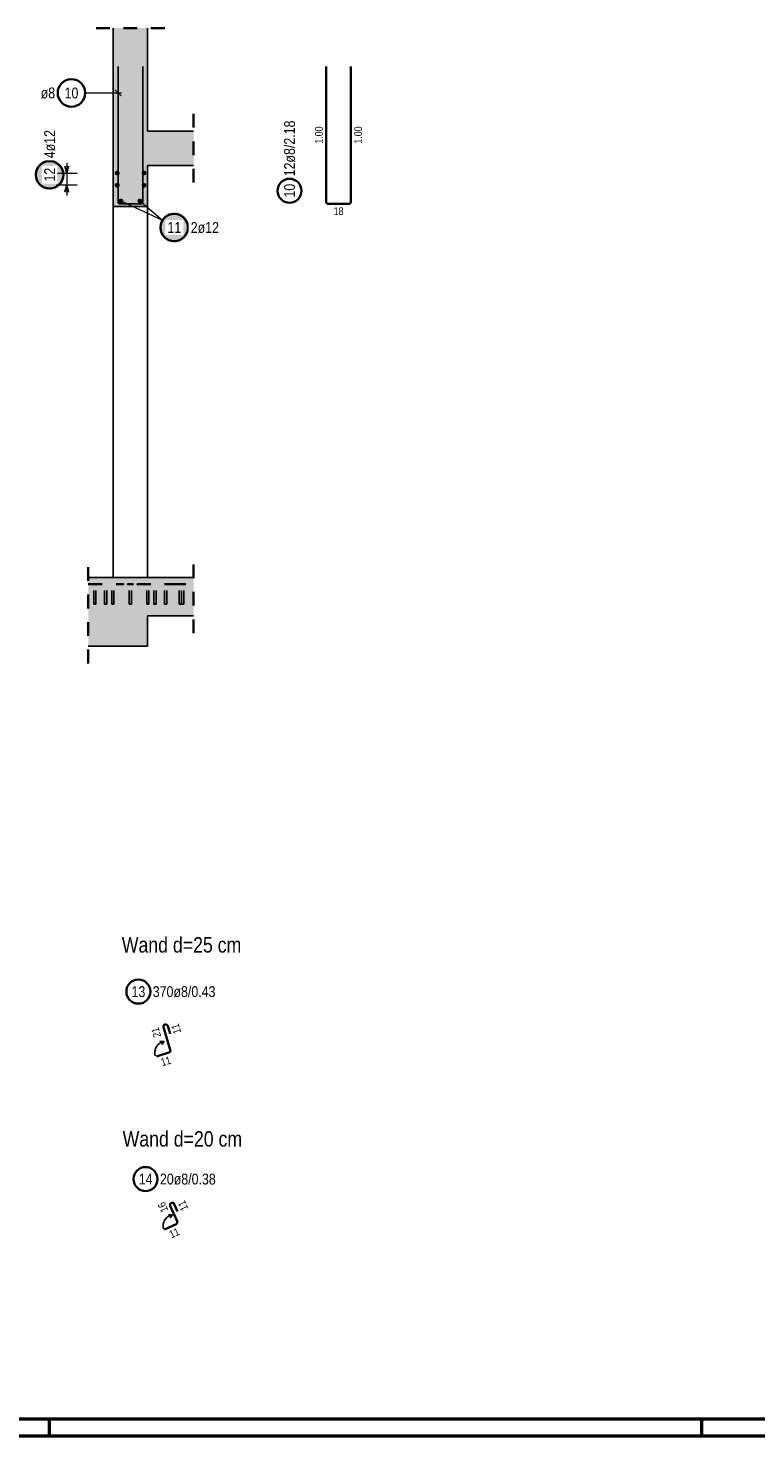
# Model space of a CAD drawing. Header units: millimetres. Extents: x 0 to 44.7, y 0 to 21.
# Tile 17 of 19: x 34.1 to 39.4, y 0 to 10.2. Entities that reach past the tile are written whole.
import ezdxf

# ---------------------------------------------------------------- set-up
doc = ezdxf.new("R2010")
doc.units = ezdxf.units.MM
doc.linetypes.add('HIDDEN', pattern=[0.375, 0.25, -0.125])
doc.layers.add('Grundebene', color=7, linetype='Continuous', lineweight=20)
doc.styles.add('Arial Narrow', font='ARIALN.TTF')

msp = doc.modelspace()

# ---------------------------------------------------------------- hatches: boundary and pattern name
at = {"lineweight": 25, "true_color": 0xffffff}
msp.add_hatch(color=7, dxfattribs=at).paths.add_polyline_path([(34.36, 9.180673), (34.359933, 9.184512), (34.359732, 9.188346), (34.359397, 9.192171), (34.358929, 9.195982), (34.358329, 9.199775), (34.357596, 9.203543), (34.356733, 9.207285), (34.355739, 9.210993), (34.354616, 9.214665), (34.353366, 9.218295), (34.35199, 9.22188), (34.35049, 9.225414), (34.348867, 9.228894), (34.347124, 9.232315), (34.345263, 9.235673), (34.343285, 9.238964), (34.341194, 9.242184), (34.338992, 9.24533), (34.336681, 9.248396), (34.334265, 9.25138), (34.331746, 9.254278), (34.329127, 9.257086), (34.326412, 9.259801), (34.323604, 9.262419), (34.320707, 9.264938), (34.317723, 9.267354), (34.314656, 9.269665), (34.311511, 9.271867), (34.308291, 9.273959), (34.305, 9.275936), (34.301642, 9.277797), (34.298221, 9.279541), (34.294741, 9.281163), (34.291207, 9.282663), (34.287622, 9.284039), (34.283992, 9.285289), (34.28032, 9.286412), (34.276611, 9.287406), (34.27287, 9.288269), (34.269101, 9.289002), (34.265309, 9.289603), (34.261498, 9.290071), (34.257673, 9.290405), (34.253839, 9.290606), (34.25, 9.290673), (34.246161, 9.290606), (34.242327, 9.290405), (34.238502, 9.290071), (34.234691, 9.289603), (34.230899, 9.289002), (34.22713, 9.288269), (34.223389, 9.287406), (34.21968, 9.286412), (34.216008, 9.285289), (34.212378, 9.284039), (34.208793, 9.282663), (34.205259, 9.281163), (34.201779, 9.279541), (34.198358, 9.277797), (34.195, 9.275936), (34.191709, 9.273959), (34.188489, 9.271867), (34.185344, 9.269665), (34.182277, 9.267354), (34.179293, 9.264938), (34.176396, 9.262419), (34.173588, 9.259801), (34.170873, 9.257086), (34.168254, 9.254278), (34.165735, 9.25138), (34.163319, 9.248396), (34.161008, 9.24533), (34.158806, 9.242184), (34.156715, 9.238964), (34.154737, 9.235673), (34.152876, 9.232315), (34.151133, 9.228894), (34.14951, 9.225414), (34.14801, 9.22188), (34.146634, 9.218295), (34.145384, 9.214665), (34.144261, 9.210993), (34.143267, 9.207285), (34.142404, 9.203543), (34.141671, 9.199775), (34.141071, 9.195982), (34.140603, 9.192171), (34.140268, 9.188346), (34.140067, 9.184512), (34.14, 9.180673), (34.140067, 9.176834), (34.140268, 9.173), (34.140603, 9.169175), (34.141071, 9.165364), (34.141671, 9.161572), (34.142404, 9.157803), (34.143267, 9.154062), (34.144261, 9.150353), (34.145384, 9.146681), (34.146634, 9.143051), (34.14801, 9.139466), (34.14951, 9.135932), (34.151133, 9.132452), (34.152876, 9.129031), (34.154737, 9.125673), (34.156715, 9.122382), (34.158806, 9.119162), (34.161008, 9.116017), (34.163319, 9.11295), (34.165735, 9.109967), (34.168254, 9.107069), (34.170873, 9.104261), (34.173588, 9.101546), (34.176396, 9.098927), (34.179293, 9.096408), (34.182277, 9.093992), (34.185344, 9.091681), (34.188489, 9.089479), (34.191709, 9.087388), (34.195, 9.08541), (34.198358, 9.083549), (34.201779, 9.081806), (34.205259, 9.080183), (34.208793, 9.078683), (34.212378, 9.077307), (34.216008, 9.076057), (34.21968, 9.074934), (34.223389, 9.073941), (34.22713, 9.073077), (34.230899, 9.072344), (34.234691, 9.071744), (34.238502, 9.071276), (34.242327, 9.070941), (34.246161, 9.07074), (34.25, 9.070673), (34.253839, 9.07074), (34.257673, 9.070941), (34.261498, 9.071276), (34.265309, 9.071744), (34.269101, 9.072344), (34.27287, 9.073077), (34.276611, 9.073941), (34.28032, 9.074934), (34.283992, 9.076057), (34.287622, 9.077307), (34.291207, 9.078683), (34.294741, 9.080183), (34.298221, 9.081806), (34.301642, 9.083549), (34.305, 9.08541), (34.308291, 9.087388), (34.311511, 9.089479), (34.314656, 9.091681), (34.317723, 9.093992), (34.320707, 9.096408), (34.323604, 9.098927), (34.326412, 9.101546), (34.329127, 9.104261), (34.331746, 9.107069), (34.334265, 9.109967), (34.336681, 9.11295), (34.338992, 9.116017), (34.341194, 9.119162), (34.343285, 9.122382), (34.345263, 9.125673), (34.347124, 9.129031), (34.348867, 9.132452), (34.35049, 9.135932), (34.35199, 9.139466), (34.353366, 9.143051), (34.354616, 9.146681), (34.355739, 9.150353), (34.356733, 9.154062), (34.357596, 9.157803), (34.358329, 9.161572), (34.358929, 9.165364), (34.359397, 9.169175), (34.359732, 9.173)])
at = {"lineweight": 50, "true_color": 0xffffff}
msp.add_hatch(color=7, dxfattribs=at).paths.add_polyline_path([(35.267731, 8.796562), (35.267664, 8.800401), (35.267463, 8.804235), (35.267128, 8.80806), (35.26666, 8.811871), (35.266059, 8.815663), (35.265327, 8.819432), (35.264463, 8.823173), (35.263469, 8.826882), (35.262347, 8.830554), (35.261097, 8.834184), (35.259721, 8.837769), (35.258221, 8.841303), (35.256598, 8.844783), (35.254855, 8.848204), (35.252993, 8.851562), (35.251016, 8.854853), (35.248925, 8.858073), (35.246722, 8.861218), (35.244412, 8.864285), (35.241995, 8.867269), (35.239476, 8.870166), (35.236858, 8.872974), (35.234143, 8.875689), (35.231335, 8.878308), (35.228437, 8.880827), (35.225453, 8.883243), (35.222387, 8.885554), (35.219242, 8.887756), (35.216022, 8.889847), (35.212731, 8.891825), (35.209372, 8.893686), (35.205951, 8.895429), (35.202472, 8.897052), (35.198937, 8.898552), (35.195353, 8.899928), (35.191722, 8.901178), (35.188051, 8.902301), (35.184342, 8.903295), (35.180601, 8.904158), (35.176832, 8.904891), (35.17304, 8.905491), (35.169229, 8.905959), (35.165404, 8.906294), (35.161569, 8.906495), (35.157731, 8.906562), (35.153892, 8.906495), (35.150057, 8.906294), (35.146232, 8.905959), (35.142421, 8.905491), (35.138629, 8.904891), (35.13486, 8.904158), (35.131119, 8.903295), (35.12741, 8.902301), (35.123739, 8.901178), (35.120108, 8.899928), (35.116524, 8.898552), (35.112989, 8.897052), (35.10951, 8.895429), (35.106089, 8.893686), (35.102731, 8.891825), (35.099439, 8.889847), (35.096219, 8.887756), (35.093074, 8.885554), (35.090008, 8.883243), (35.087024, 8.880827), (35.084126, 8.878308), (35.081318, 8.875689), (35.078603, 8.872974), (35.075985, 8.870166), (35.073466, 8.867269), (35.071049, 8.864285), (35.068739, 8.861218), (35.066536, 8.858073), (35.064445, 8.854853), (35.062468, 8.851562), (35.060606, 8.848204), (35.058863, 8.844783), (35.057241, 8.841303), (35.05574, 8.837769), (35.054364, 8.834184), (35.053114, 8.830554), (35.051992, 8.826882), (35.050998, 8.823173), (35.050134, 8.819432), (35.049402, 8.815663), (35.048801, 8.811871), (35.048333, 8.80806), (35.047998, 8.804235), (35.047798, 8.800401), (35.047731, 8.796562), (35.047798, 8.792723), (35.047998, 8.788889), (35.048333, 8.785064), (35.048801, 8.781253), (35.049402, 8.777461), (35.050134, 8.773692), (35.050998, 8.769951), (35.051992, 8.766242), (35.053114, 8.76257), (35.054364, 8.75894), (35.05574, 8.755355), (35.057241, 8.751821), (35.058863, 8.748341), (35.060606, 8.74492), (35.062468, 8.741562), (35.064445, 8.738271), (35.066536, 8.735051), (35.068739, 8.731906), (35.071049, 8.728839), (35.073466, 8.725855), (35.075985, 8.722958), (35.078603, 8.72015), (35.081318, 8.717435), (35.084126, 8.714816), (35.087024, 8.712297), (35.090008, 8.709881), (35.093074, 8.70757), (35.096219, 8.705368), (35.099439, 8.703277), (35.102731, 8.701299), (35.106089, 8.699438), (35.10951, 8.697695), (35.112989, 8.696072), (35.116524, 8.694572), (35.120108, 8.693196), (35.123739, 8.691946), (35.12741, 8.690823), (35.131119, 8.689829), (35.13486, 8.688966), (35.138629, 8.688233), (35.142421, 8.687632), (35.146232, 8.687165), (35.150057, 8.68683), (35.153892, 8.686629), (35.157731, 8.686562), (35.161569, 8.686629), (35.165404, 8.68683), (35.169229, 8.687165), (35.17304, 8.687632), (35.176832, 8.688233), (35.180601, 8.688966), (35.184342, 8.689829), (35.188051, 8.690823), (35.191722, 8.691946), (35.195353, 8.693196), (35.198937, 8.694572), (35.202472, 8.696072), (35.205951, 8.697695), (35.209372, 8.699438), (35.212731, 8.701299), (35.216022, 8.703277), (35.219242, 8.705368), (35.222387, 8.70757), (35.225453, 8.709881), (35.228437, 8.712297), (35.231335, 8.714816), (35.234143, 8.717435), (35.236858, 8.72015), (35.239476, 8.722958), (35.241995, 8.725855), (35.244412, 8.728839), (35.246722, 8.731906), (35.248925, 8.735051), (35.251016, 8.738271), (35.252993, 8.741562), (35.254855, 8.74492), (35.256598, 8.748341), (35.258221, 8.751821), (35.259721, 8.755355), (35.261097, 8.75894), (35.262347, 8.76257), (35.263469, 8.766242), (35.264463, 8.769951), (35.265327, 8.773692), (35.266059, 8.777461), (35.26666, 8.781253), (35.267128, 8.785064), (35.267463, 8.788889)])
at = {"layer": 'Grundebene', "lineweight": 50, "true_color": 0xd7ffd7}
for points in [[(34.963143, 9.498655), (34.963143, 10.247786), (34.713143, 10.247786), (34.713143, 9.498655)], [(34.713143, 9.248661), (35.298215, 9.248661), (35.298215, 9.498661), (34.713143, 9.498655)], [(34.713143, 8.948661), (34.963143, 8.948661), (34.963143, 9.248661), (34.713143, 9.248661)], [(34.531413, 5.748661), (34.963143, 5.748661), (34.963143, 6.248661), (34.531413, 6.248661)], [(34.963144, 5.968661), (35.298215, 5.968661), (35.298215, 6.248661), (34.963143, 6.248661)]]:
    msp.add_hatch(color=254, dxfattribs=at).paths.add_polyline_path(points)

# ---------------------------------------------------------------- linework, layer by layer
at = {"color": 2, "linetype": 'HIDDEN', "lineweight": 35, "ltscale": 0.25}
for p, q in [((34.588143, 10.247786), (35.088143, 10.247786)), ((35.298215, 9.123661), (35.298215, 9.623661)), ((34.531413, 5.623661), (34.531413, 6.373661)), ((35.298215, 5.843661), (35.298215, 6.373661))]:
    msp.add_line(p, q, dxfattribs=at)
at = {"color": 3, "linetype": 'Continuous', "lineweight": 25}
for p, q in [((34.748143, 8.984661), (34.748143, 9.968661)), ((34.928143, 9.968661), (34.928143, 8.984661)), ((34.77024, 9.75388), (34.726045, 9.798074)), ((34.361603, 9.242661), (34.375, 9.192661)), ((34.375, 9.192661), (34.388397, 9.242661)), ((34.375, 9.104661), (34.361603, 9.054661)), ((34.388397, 9.054661), (34.375, 9.104661)), ((34.713143, 6.248661), (34.713143, 8.948661)), ((34.912143, 8.968661), (34.764143, 8.968661)), ((34.963143, 6.248661), (34.963143, 8.948661)), ((35.085031, 2.87147), (35.053851, 2.873975)), ((35.085031, 2.87147), (35.068103, 2.847801)), ((35.146063, 1.609934), (35.114883, 1.612438)), ((35.146063, 1.609934), (35.129135, 1.586265))]:
    msp.add_line(p, q, dxfattribs=at)
at = {"color": 2, "linetype": 'Continuous', "lineweight": 35}
for p, q in [((36.264024, 8.984661), (36.264024, 9.968661)), ((36.444024, 9.968661), (36.444024, 8.984661)), ((36.428024, 8.968661), (36.280024, 8.968661)), ((35.079368, 2.975243), (35.128897, 2.809484)), ((35.12723, 2.9272), (35.11002, 2.984431)), ((35.118147, 2.789573), (35.028082, 2.762662)), ((35.128574, 1.674534), (35.179411, 1.562531)), ((35.182497, 1.633409), (35.157701, 1.687785)), ((35.171455, 1.541349), (35.085859, 1.502498))]:
    msp.add_line(p, q, dxfattribs=at)
at = {"color": 5, "linetype": 'Continuous', "lineweight": 18}
for p, q in [((34.508786, 9.775977), (34.773143, 9.775977)), ((34.375, 9.267661), (34.375, 9.029661)), ((34.3, 9.192661), (34.45, 9.192661)), ((34.45, 9.104661), (34.3, 9.104661))]:
    msp.add_line(p, q, dxfattribs=at)
at = {"color": 3, "linetype": 'HIDDEN', "lineweight": 25, "ltscale": 0.25}
for p, q in [((34.531413, 6.203653), (34.53366, 6.203653)), ((34.531413, 6.198653), (34.53366, 6.198653)), ((34.53366, 6.203653), (34.788218, 6.203653)), ((34.53366, 6.198653), (34.788218, 6.198653)), ((34.571622, 6.053653), (34.571622, 6.198653)), ((34.587622, 6.053653), (34.587622, 6.198653)), ((34.649716, 6.053653), (34.649716, 6.198653)), ((34.665716, 6.053653), (34.665716, 6.198653)), ((34.702437, 6.053653), (34.702437, 6.198653)), ((34.718437, 6.053653), (34.718437, 6.198653)), ((34.747716, 6.198653), (34.747716, 6.203653)), ((34.759934, 6.198653), (34.759934, 6.203653)), ((34.788218, 6.198653), (34.788218, 6.203653)), ((34.817716, 6.198653), (34.817716, 6.203653)), ((34.817716, 6.203653), (34.857716, 6.203653)), ((34.817716, 6.198653), (34.857716, 6.198653)), ((34.829716, 6.053653), (34.829716, 6.198653)), ((34.845716, 6.053653), (34.845716, 6.198653)), ((34.857716, 6.198653), (34.857716, 6.203653)), ((34.887213, 6.198653), (34.887213, 6.203653)), ((34.887213, 6.203653), (35.141772, 6.203653)), ((34.887213, 6.198653), (35.141772, 6.198653)), ((34.915498, 6.198653), (34.915498, 6.203653)), ((34.927716, 6.198653), (34.927716, 6.203653)), ((34.956995, 6.053653), (34.956995, 6.198653)), ((34.972995, 6.053653), (34.972995, 6.198653)), ((35.009716, 6.053653), (35.009716, 6.198653)), ((35.025716, 6.053653), (35.025716, 6.198653)), ((35.08781, 6.053653), (35.08781, 6.198653)), ((35.10381, 6.053653), (35.10381, 6.198653)), ((35.141772, 6.203653), (35.298215, 6.203653)), ((35.141772, 6.198653), (35.298215, 6.198653)), ((35.194716, 6.053653), (35.194716, 6.198653)), ((35.210716, 6.053653), (35.210716, 6.198653)), ((35.211554, 6.053653), (35.211554, 6.198653)), ((35.227554, 6.053653), (35.227554, 6.198653)), ((34.571622, 6.053653), (34.572231, 6.053653)), ((34.572231, 6.053653), (34.573965, 6.053653)), ((34.573965, 6.053653), (34.57656, 6.053653)), ((34.57656, 6.053653), (34.579622, 6.053653)), ((34.579622, 6.053653), (34.582683, 6.053653)), ((34.582683, 6.053653), (34.585279, 6.053653)), ((34.585279, 6.053653), (34.587013, 6.053653)), ((34.587013, 6.053653), (34.587622, 6.053653)), ((34.649716, 6.053653), (34.650325, 6.053653)), ((34.650325, 6.053653), (34.652059, 6.053653)), ((34.652059, 6.053653), (34.654654, 6.053653)), ((34.654654, 6.053653), (34.657716, 6.053653)), ((34.657716, 6.053653), (34.660777, 6.053653)), ((34.660777, 6.053653), (34.663373, 6.053653)), ((34.663373, 6.053653), (34.665107, 6.053653)), ((34.665107, 6.053653), (34.665716, 6.053653)), ((34.702437, 6.053653), (34.703046, 6.053653)), ((34.703046, 6.053653), (34.70478, 6.053653)), ((34.70478, 6.053653), (34.707375, 6.053653)), ((34.707375, 6.053653), (34.710437, 6.053653)), ((34.710437, 6.053653), (34.713498, 6.053653)), ((34.713498, 6.053653), (34.716094, 6.053653)), ((34.716094, 6.053653), (34.717828, 6.053653)), ((34.717828, 6.053653), (34.718437, 6.053653)), ((34.829716, 6.053653), (34.830325, 6.053653)), ((34.830325, 6.053653), (34.832059, 6.053653)), ((34.832059, 6.053653), (34.834654, 6.053653)), ((34.834654, 6.053653), (34.837716, 6.053653)), ((34.837716, 6.053653), (34.840777, 6.053653)), ((34.840777, 6.053653), (34.843373, 6.053653)), ((34.843373, 6.053653), (34.845107, 6.053653)), ((34.845107, 6.053653), (34.845716, 6.053653)), ((34.956995, 6.053653), (34.957604, 6.053653)), ((34.957604, 6.053653), (34.959338, 6.053653)), ((34.959338, 6.053653), (34.961934, 6.053653)), ((34.961934, 6.053653), (34.964995, 6.053653)), ((34.964995, 6.053653), (34.968057, 6.053653)), ((34.968057, 6.053653), (34.970652, 6.053653)), ((34.970652, 6.053653), (34.972386, 6.053653)), ((34.972386, 6.053653), (34.972995, 6.053653)), ((35.009716, 6.053653), (35.010325, 6.053653)), ((35.010325, 6.053653), (35.012059, 6.053653)), ((35.012059, 6.053653), (35.014654, 6.053653)), ((35.014654, 6.053653), (35.017716, 6.053653)), ((35.017716, 6.053653), (35.020777, 6.053653)), ((35.020777, 6.053653), (35.023373, 6.053653)), ((35.023373, 6.053653), (35.025107, 6.053653)), ((35.025107, 6.053653), (35.025716, 6.053653)), ((35.08781, 6.053653), (35.088419, 6.053653)), ((35.088419, 6.053653), (35.090153, 6.053653)), ((35.090153, 6.053653), (35.092748, 6.053653)), ((35.092748, 6.053653), (35.09581, 6.053653)), ((35.09581, 6.053653), (35.098871, 6.053653)), ((35.098871, 6.053653), (35.101467, 6.053653)), ((35.101467, 6.053653), (35.103201, 6.053653)), ((35.103201, 6.053653), (35.10381, 6.053653)), ((35.194716, 6.053653), (35.195325, 6.053653)), ((35.195325, 6.053653), (35.197059, 6.053653)), ((35.197059, 6.053653), (35.199654, 6.053653)), ((35.199654, 6.053653), (35.202716, 6.053653)), ((35.202716, 6.053653), (35.205777, 6.053653)), ((35.205777, 6.053653), (35.208373, 6.053653)), ((35.208373, 6.053653), (35.210107, 6.053653)), ((35.210107, 6.053653), (35.210716, 6.053653)), ((35.211554, 6.053653), (35.212162, 6.053653)), ((35.212162, 6.053653), (35.213897, 6.053653)), ((35.213897, 6.053653), (35.216492, 6.053653)), ((35.216492, 6.053653), (35.219554, 6.053653)), ((35.219554, 6.053653), (35.222615, 6.053653)), ((35.222615, 6.053653), (35.22521, 6.053653)), ((35.22521, 6.053653), (35.226945, 6.053653)), ((35.226945, 6.053653), (35.227554, 6.053653))]:
    msp.add_line(p, q, dxfattribs=at)
at = {"color": 4, "linetype": 'Continuous', "lineweight": 50}
for p, q in [((0.5, 0.125), (43.625, 0.125)), ((0, 0), (43.75, 0))]:
    msp.add_line(p, q, dxfattribs=at)
at = {"color": 4, "linetype": 'Continuous', "lineweight": 50, "ltscale": 4}
for p, q in [((34.25, 0), (34.25, 0.125)), ((39, 0), (39, 0.125))]:
    msp.add_line(p, q, dxfattribs=at)
at = {"color": 2, "linetype": 'Continuous', "lineweight": 35}
for centre, radius in [((34.408786, 9.775977), 0.1), ((34.25, 9.180673), 0.1), ((35.997391, 9.064056), 0.0875), ((35.157731, 8.796562), 0.1), ((34.896304, 3.233876), 0.0875), ((34.94865, 1.869297), 0.0875)]:
    msp.add_circle(centre, radius, dxfattribs=at)
at = {"color": 4, "linetype": 'Continuous', "lineweight": 50}
for centre, radius in [((34.742143, 9.192661), 0.006), ((34.742143, 9.192661), 0.006), ((34.742143, 9.192661), 0.0054), ((34.742143, 9.192661), 0.0042), ((34.742143, 9.192661), 0.003), ((34.742143, 9.192661), 0.0018), ((34.742143, 9.192661), 0.0006), ((34.937143, 9.192661), 0.006), ((34.937143, 9.192661), 0.006), ((34.937143, 9.192661), 0.0054), ((34.937143, 9.192661), 0.0042), ((34.937143, 9.192661), 0.003), ((34.937143, 9.192661), 0.0018), ((34.937143, 9.192661), 0.0006), ((34.742143, 9.104661), 0.006), ((34.742143, 9.104661), 0.006), ((34.742143, 9.104661), 0.0054), ((34.742143, 9.104661), 0.0042), ((34.742143, 9.104661), 0.003), ((34.742143, 9.104661), 0.0018), ((34.742143, 9.104661), 0.0006), ((34.937143, 9.104661), 0.006), ((34.937143, 9.104661), 0.006), ((34.937143, 9.104661), 0.0054), ((34.937143, 9.104661), 0.0042), ((34.937143, 9.104661), 0.003), ((34.937143, 9.104661), 0.0018), ((34.937143, 9.104661), 0.0006), ((34.769143, 8.989661), 0.006), ((34.769143, 8.989661), 0.006), ((34.769143, 8.989661), 0.0054), ((34.769143, 8.989661), 0.0042), ((34.769143, 8.989661), 0.003), ((34.769143, 8.989661), 0.0018), ((34.769143, 8.989661), 0.0006), ((34.907143, 8.989661), 0.006), ((34.907143, 8.989661), 0.006), ((34.907143, 8.989661), 0.0054), ((34.907143, 8.989661), 0.0042), ((34.907143, 8.989661), 0.003), ((34.907143, 8.989661), 0.0018), ((34.907143, 8.989661), 0.0006)]:
    msp.add_circle(centre, radius, dxfattribs=at)
at = {"color": 3, "linetype": 'Continuous', "lineweight": 25}
for centre, radius, start, end in [((34.764143, 8.984661), 0.016, 180, 270), ((34.912143, 8.984661), 0.016, 270, 0), ((35.098451, 2.79021), 0.082361, 99.3778694, 196.3556497), ((35.159483, 1.528674), 0.082361, 99.3778694, 196.3556497)]:
    msp.add_arc(centre, radius, start, end, dxfattribs=at)
at = {"color": 2, "linetype": 'Continuous', "lineweight": 35}
for centre, start, end in [((36.280024, 8.984661), 180, 270), ((36.428024, 8.984661), 270, 0), ((35.094698, 2.979823), 16.736251, 196.636251), ((35.113566, 2.804904), 286.636251, 16.636251), ((35.143144, 1.681147), 24.5129383, 204.4129383), ((35.164842, 1.555918), 294.4129383, 24.4129383)]:
    msp.add_arc(centre, 0.016, start, end, dxfattribs=at)
at = {"layer": 'Grundebene', "color": 3, "linetype": 'Continuous', "lineweight": 25}
for p, q in [((34.713143, 9.498655), (34.713143, 10.247786)), ((34.963143, 9.498655), (34.963143, 10.247786)), ((34.713143, 9.248661), (34.713143, 9.498655)), ((34.963143, 9.498661), (35.298215, 9.498661)), ((34.713143, 8.948661), (34.713143, 9.248661)), ((34.963143, 8.948661), (34.963143, 9.248661)), ((34.963143, 9.248661), (35.298215, 9.248661)), ((34.713143, 8.948661), (34.963143, 8.948661)), ((34.531413, 6.248661), (34.963143, 6.248661)), ((34.963143, 6.248661), (35.298215, 6.248661)), ((34.963143, 5.748661), (34.963143, 5.968661)), ((34.963144, 5.968661), (35.298215, 5.968661)), ((34.531413, 5.748661), (34.963143, 5.748661))]:
    msp.add_line(p, q, dxfattribs=at)

# ---------------------------------------------------------------- texts
at = {"color": 4, "lineweight": 50, "style": 'Arial Narrow'}
for s, p in [('Wand d=25 cm', (34.775521, 3.517946)), ('Wand d=20 cm', (34.781731, 2.105597))]:
    msp.add_text(s, height=0.1125, dxfattribs=at).set_placement(p)
at = {"color": 2, "lineweight": 35, "char_height": 0.07875, "attachment_point": 1, "line_spacing_factor": 0.9, "style": 'Arial Narrow'}
for s, insert in [('ø8', (34.184836, 9.815352)), ('10', (34.359173, 9.815352)), ('370ø8/0.43', (35.001304, 3.273251)), ('13', (34.846691, 3.273251)), ('14', (34.899038, 1.908672)), ('20ø8/0.38', (35.05365, 1.908672))]:
    msp.add_mtext(s, dxfattribs=dict(at, insert=insert))
at = {"color": 2, "lineweight": 35, "char_height": 0.07875, "attachment_point": 1, "rotation": 90, "line_spacing_factor": 0.9, "style": 'Arial Narrow'}
for s, insert in [('12ø8/2.18', (35.958016, 9.169056)), ('10', (35.958016, 9.014443))]:
    msp.add_mtext(s, dxfattribs=dict(at, insert=insert))
at = {"color": 3, "lineweight": 25, "char_height": 0.05625, "attachment_point": 1, "line_spacing_factor": 0.9, "style": 'Arial Narrow'}
for s, insert, rotation in [('1.00', (36.182774, 9.406786), 90), ('1.00', (36.469024, 9.406786), 90), ('21', (35.008804, 2.893834), 106.636251), ('11', (35.155415, 2.920381), 106.736251), ('11', (35.053983, 2.744309), 16.636251), ('16', (35.064642, 1.619536), 114.4129383), ('11', (35.211346, 1.630466), 114.5129383), ('11', (35.114005, 1.487818), 24.4129383)]:
    msp.add_mtext(s, dxfattribs=dict(at, insert=insert, rotation=rotation))
at = {"color": 3, "lineweight": 25, "insert": (36.318587, 8.943661), "char_height": 0.05625, "attachment_point": 1, "line_spacing_factor": 0.9, "style": 'Arial Narrow'}
msp.add_mtext('18', dxfattribs=at)

# ---------------------------------------------------------------- next in the draw order: texts
at = {"color": 2, "lineweight": 35, "char_height": 0.07875, "attachment_point": 1, "rotation": 90, "line_spacing_factor": 0.9, "style": 'Arial Narrow', "bg_fill": 3, "box_fill_scale": 1.2, "bg_fill_color": 256, "bg_fill_true_color": 13158600, "bg_fill_transparency": 0}
for s, insert in [('4ø12', (34.210625, 9.300673)), ('12', (34.210625, 9.131061))]:
    msp.add_mtext(s, dxfattribs=dict(at, insert=insert))
at = {"color": 2, "lineweight": 35, "char_height": 0.07875, "attachment_point": 1, "line_spacing_factor": 0.9, "style": 'Arial Narrow', "bg_fill": 3, "box_fill_scale": 1.2, "bg_fill_color": 256, "bg_fill_true_color": 13158600, "bg_fill_transparency": 0}
for s, insert in [('11', (35.108118, 8.835937)), ('2ø12', (35.277731, 8.835937))]:
    msp.add_mtext(s, dxfattribs=dict(at, insert=insert))

# ---------------------------------------------------------------- next in the draw order: linework, layer by layer
at = {"color": 5, "linetype": 'Continuous', "lineweight": 18}
for p in [(34.769143, 8.989661), (34.907143, 8.989661)]:
    msp.add_line(p, (35.072945, 8.849584), dxfattribs=at)

doc.saveas('drawing.dxf')
